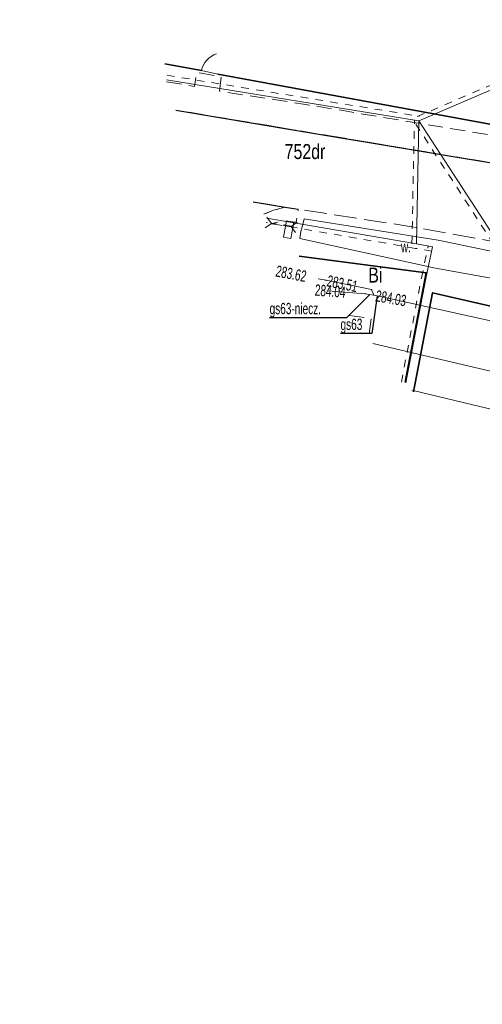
# Model space of a CAD drawing. Header units: metres. Extents: x 7428509 to 7430603, y 5527625 to 5529161.
# Tile 12 of 29: x 7430032 to 7430063, y 5527762 to 5527827. Entities that reach past the tile are written whole.
import ezdxf
from ezdxf.enums import TextEntityAlignment as Align

# ---------------------------------------------------------------- set-up
doc = ezdxf.new("R2010")
doc.units = ezdxf.units.M
doc.header["$MEASUREMENT"] = 0
for name, pattern in [('0.5_0.5', [1, 0.5, -0.5]), ('1.0_0.5', [1.5, 1, -0.5]), ('1.5_0.5', [2, 1.5, -0.5]), ('219-500', [0]), ('otkz_500', [1, 0.5, -0.5]), ('otof_500', [0])]:
    doc.linetypes.add(name, pattern=pattern)
doc.layers.get('0').update_dxf_attribs({"color": 2, "linetype": 'CONTINUOUS', "lineweight": 5})
for name, color, linetype in [('210-oznaczenie konturu użytku gruntowego', 7, 'CONTINUOUS'), ('211-numer działki ewidencyjnej', 7, 'CONTINUOUS'), ('218-Granica użytku po granicy działki', 7, 'CONTINUOUS'), ('219-działka ewidencyjna', 7, 'CONTINUOUS'), ('chodnik', 7, 'CONTINUOUS'), ('furtka', 7, 'CONTINUOUS'), ('jezdnia', 7, 'CONTINUOUS'), ('krawężnik', 7, 'CONTINUOUS'), ('ogrodzenie trwałe', 7, 'CONTINUOUS'), ('przepust', 7, 'CONTINUOUS'), ('przewód gazowy', 7, 'CONTINUOUS'), ('przewód gazowy-Atr1', 7, 'CONTINUOUS'), ('przewód kanalizacyjny', 7, 'CONTINUOUS'), ('przewód wodociągowy', 7, 'CONTINUOUS'), ('rzędna', 7, 'CONTINUOUS'), ('rzędna-Atr2', 7, 'CONTINUOUS'), ('rów przydrożny (poligon)', 7, 'CONTINUOUS'), ('rów przydrożny (poligon)-Atr17', 7, 'CONTINUOUS'), ('ściana oporowa (linia)', 7, 'CONTINUOUS')]:
    doc.layers.add(name, color=color, linetype=linetype)
doc.styles.get("Standard").update_dxf_attribs({"font": 'Working1250', "width": 0.75})
doc.linetypes.add('902-500', pattern='A,3.75,0,[1,ksztalty.shx,S=0.5,R=0,X=0,Y=0],3.75', length=7.5)
doc.linetypes.add('otdn_500_short', pattern='A,2.5,0,[21,ksztalty.shx,S=0.5,R=0,X=-1,Y=0],0.5', length=3)

# ---------------------------------------------------------------- blocks, each defined once
blk = doc.blocks.new('PW01')
at = {"linetype": 'Continuous', "lineweight": 13}
h = blk.add_hatch(color=0, dxfattribs=at)
edge = h.paths.add_edge_path()
edge.add_arc((0, 0), 0.045, 0, 360)
blk = doc.blocks.new('OK04')
at = {"color": 0, "linetype": 'Continuous', "lineweight": 0}
blk.add_arc((1.5, 0.001), 1.5, 120, 180, dxfattribs=at)
blk = doc.blocks.new('IB05')
at = {"color": 0, "linetype": 'Continuous', "lineweight": 13}
for q in [(0.354, 0.354), (0.354, -0.354)]:
    blk.add_line((0, 0), q, dxfattribs=at)

msp = doc.modelspace()

# ---------------------------------------------------------------- linework, layer by layer
at = {"layer": '218-Granica użytku po granicy działki', "color": 3, "linetype": '0.5_0.5', "lineweight": 18}
for p, q in [((7430058.632, 5527820.996), (7430069.292, 5527825.566)), ((7430041.995, 5527823.743), (7430041.995, 5527823.743)), ((7430041.995, 5527823.743), (7430041.995, 5527823.743)), ((7430041.995, 5527823.743), (7430058.798, 5527821.016)), ((7430058.28, 5527812.526), (7430058.45, 5527820.726)), ((7430058.45, 5527820.726), (7430058.45, 5527820.726)), ((7430058.45, 5527820.726), (7430058.45, 5527820.726)), ((7430064.258, 5527811.677), (7430058.498, 5527820.557)), ((7430058.498, 5527820.557), (7430058.498, 5527820.557)), ((7430058.498, 5527820.557), (7430058.498, 5527820.557)), ((7430058.632, 5527820.996), (7430058.632, 5527820.996)), ((7430058.632, 5527820.996), (7430058.632, 5527820.996)), ((7430058.798, 5527821.016), (7430058.798, 5527821.016)), ((7430058.798, 5527821.016), (7430058.798, 5527821.016)), ((7430058.529, 5527812.224), (7430048.589, 5527813.942)), ((7430048.589, 5527813.942), (7430048.589, 5527813.942)), ((7430048.589, 5527813.942), (7430048.589, 5527813.942)), ((7430058.28, 5527812.526), (7430058.28, 5527812.526)), ((7430058.28, 5527812.526), (7430058.28, 5527812.526)), ((7430059.608, 5527812.035), (7430058.528, 5527812.225)), ((7430058.528, 5527812.225), (7430058.528, 5527812.225)), ((7430058.528, 5527812.225), (7430058.528, 5527812.225)), ((7430058.529, 5527812.224), (7430058.529, 5527812.224)), ((7430058.529, 5527812.224), (7430058.529, 5527812.224)), ((7430058.917, 5527810.272), (7430059.367, 5527812.392)), ((7430059.367, 5527812.392), (7430059.367, 5527812.392)), ((7430059.367, 5527812.392), (7430059.367, 5527812.392)), ((7430059.608, 5527812.035), (7430059.608, 5527812.035)), ((7430059.608, 5527812.035), (7430059.608, 5527812.035)), ((7430057.58, 5527803.323), (7430058.915, 5527810.267)), ((7430058.915, 5527810.267), (7430058.915, 5527810.267)), ((7430058.915, 5527810.267), (7430058.915, 5527810.267)), ((7430058.917, 5527810.272), (7430058.917, 5527810.272)), ((7430058.917, 5527810.272), (7430058.917, 5527810.272)), ((7430057.58, 5527803.323), (7430057.58, 5527803.323)), ((7430057.58, 5527803.323), (7430057.58, 5527803.323))]:
    msp.add_line(p, q, dxfattribs=at)
at = {"layer": '219-działka ewidencyjna', "color": 7, "linetype": '219-500', "lineweight": 18, "flags": 128}
for points in [[(7430058.75, 5527820.72), (7430069.41, 5527825.29)], [(7430041.947, 5527823.447), (7430058.75, 5527820.72)], [(7430058.75, 5527820.72), (7430058.58, 5527812.52)], [(7430058.75, 5527820.72), (7430064.51, 5527811.84)], [(7430058.58, 5527812.52), (7430048.64, 5527814.238)], [(7430058.58, 5527812.52), (7430059.66, 5527812.33)], [(7430059.21, 5527810.21), (7430059.66, 5527812.33)], [(7430057.875, 5527803.266), (7430059.21, 5527810.21)]]:
    msp.add_lwpolyline(points, dxfattribs=at)
at = {"layer": 'chodnik', "color": 7, "linetype": '1.0_0.5', "lineweight": 18, "flags": 128}
for points in [[(7430032.19, 5528026.26), (7430034, 5528026.44), (7430037.56, 5527998.2), (7430037.79, 5527996.14), (7430038.96, 5527986.19), (7430039.76, 5527979.21), (7430040.73, 5527971.27), (7430041.93, 5527961.49), (7430042.92, 5527953.53), (7430043.18, 5527951.54), (7430043.92, 5527945.61), (7430044.65, 5527939.65), (7430045.39, 5527933.85), (7430045.91, 5527929.9), (7430045.98, 5527929.43), (7430046.57, 5527924.94), (7430047.3, 5527919.97), (7430047.88, 5527916.03), (7430048.54, 5527912.07), (7430049.23, 5527908.12), (7430049.72, 5527905.18), (7430050.17, 5527902.71), (7430050.78, 5527899.26), (7430051.36, 5527896.33), (7430051.93, 5527893.41), (7430052.54, 5527890.44), (7430053.18, 5527887.55), (7430053.62, 5527885.57), (7430053.72, 5527885.17), (7430054.32, 5527882.67), (7430055.12, 5527879.82), (7430056.22, 5527875.95), (7430057.58, 5527871.46), (7430058.24, 5527869.51), (7430058.92, 5527867.65), (7430059.99, 5527864.79), (7430060.69, 5527862.91), (7430061.9, 5527860.16), (7430062.3, 5527859.17), (7430063.14, 5527857.42), (7430064.37, 5527854.68), (7430065.45, 5527852.48), (7430066.15, 5527851.12), (7430067.34, 5527848.88), (7430068.84, 5527846.26), (7430070.36, 5527843.74), (7430071.96, 5527841.16), (7430075.68, 5527835.21), (7430077.34, 5527832.69), (7430078.49, 5527831.07), (7430079.67, 5527829.43), (7430081.51, 5527827.03), (7430083.31, 5527824.72), (7430084.11, 5527823.66), (7430084.36, 5527823.22), (7430084.71, 5527822.25), (7430084.84, 5527821.44), (7430084.83, 5527820.78), (7430084.75, 5527819.78), (7430084.62, 5527819.11), (7430084.47, 5527818.55), (7430084.2, 5527817.85), (7430084.04, 5527817.56), (7430083.83, 5527817.26), (7430083.6, 5527816.96), (7430083.11, 5527816.47), (7430082.62, 5527816.11), (7430081.73, 5527815.55), (7430081.12, 5527815.26), (7430080.37, 5527815.2), (7430079.64, 5527815.26), (7430073.7, 5527816.23), (7430050.63, 5527820.08), (7430042.585, 5527821.432)], [(7430041.961, 5527823.313), (7430043.82, 5527823), (7430043.96, 5527823.93), (7430045.59, 5527823.65), (7430045.48, 5527822.69), (7430051.07, 5527821.83), (7430073.83, 5527818.04), (7430079.75, 5527817.07), (7430080.21, 5527816.98), (7430080.94, 5527817.1), (7430081.51, 5527817.4), (7430082.05, 5527817.77), (7430082.51, 5527818.3), (7430082.79, 5527818.86), (7430083.18, 5527820.86), (7430083.14, 5527821.38), (7430083.07, 5527821.88), (7430082.94, 5527822.35), (7430080, 5527826.26), (7430078.24, 5527828.63), (7430077.02, 5527830.25), (7430076.46, 5527831.07), (7430074.93, 5527833.4), (7430069.97, 5527841.16), (7430068.38, 5527843.7), (7430067.39, 5527845.4), (7430064.96, 5527849.75), (7430063.91, 5527851.73), (7430062.73, 5527854.19), (7430061.51, 5527856.76), (7430060.61, 5527858.73), (7430060.24, 5527859.66), (7430059.46, 5527861.53), (7430058.67, 5527863.23), (7430057.87, 5527865.49), (7430056.95, 5527868.01), (7430056.2, 5527870.12), (7430055.08, 5527873.71), (7430054.55, 5527875.68), (7430053.68, 5527878.51), (7430053.2, 5527880.7), (7430052.61, 5527882.82), (7430052.03, 5527885.3), (7430051.14, 5527889.16), (7430050.49, 5527892.12), (7430049.74, 5527896.02), (7430049.05, 5527899.46), (7430048.15, 5527904.44), (7430047.73, 5527907), (7430047.1, 5527910.63), (7430046.57, 5527913.9), (7430045.83, 5527918.56), (7430044.67, 5527926.45), (7430044.32, 5527929.12), (7430043.78, 5527933.41), (7430042.64, 5527940.31), (7430042.59, 5527942.31), (7430041.45, 5527951.55), (7430041.39, 5527952.27), (7430040.28, 5527961.2), (7430039.17, 5527970.12), (7430037.97, 5527980.04), (7430036.92, 5527989.03), (7430036.11, 5527995.98), (7430032.19, 5528026.26)], [(7430048.42, 5527814.499), (7430049.08, 5527814.76), (7430049.84, 5527814.97), (7430050.72, 5527814.83), (7430050.59, 5527813.96), (7430049.72, 5527814.05), (7430049.08, 5527813.91), (7430048.965, 5527813.852)], [(7430054.105, 5527807.744), (7430055.57, 5527807.55), (7430055.407, 5527806.197)]]:
    msp.add_lwpolyline(points, dxfattribs=at)
at = {"layer": 'furtka', "color": 7, "linetype": 'otof_500', "lineweight": 18, "flags": 128}
msp.add_lwpolyline([(7430044.28, 5527824.06), (7430045.37, 5527823.83)], dxfattribs=at)
at = {"layer": 'jezdnia', "color": 7, "linetype": '1.5_0.5', "lineweight": 18, "flags": 128}
for points in [[(7430042.585, 5527821.432), (7430050.63, 5527820.08), (7430073.7, 5527816.23), (7430079.64, 5527815.26), (7430080.37, 5527815.2), (7430081.12, 5527815.26), (7430081.73, 5527815.55), (7430082.62, 5527816.11), (7430083.11, 5527816.47), (7430083.6, 5527816.96), (7430083.83, 5527817.26), (7430084.04, 5527817.56), (7430084.2, 5527817.85), (7430084.47, 5527818.55), (7430084.62, 5527819.11), (7430084.75, 5527819.78), (7430084.83, 5527820.78), (7430084.84, 5527821.44), (7430084.71, 5527822.25), (7430084.36, 5527823.22), (7430107.57, 5527800.55), (7430101.18, 5527802.89), (7430094.47, 5527805.29), (7430083.37, 5527808.99), (7430078.08, 5527810.06), (7430058.28, 5527813.66), (7430050.72, 5527814.83), (7430049.84, 5527814.97), (7430047.722, 5527815.328)], [(7430047.722, 5527815.328), (7430049.84, 5527814.97), (7430049.08, 5527814.76), (7430048.42, 5527814.499)]]:
    msp.add_lwpolyline(points, dxfattribs=at)
at = {"layer": 'krawężnik', "color": 7, "linetype": 'Continuous', "lineweight": 25, "flags": 128}
for points in [[(7430042.585, 5527821.432), (7430050.63, 5527820.08), (7430073.7, 5527816.23), (7430079.64, 5527815.26)], [(7430047.722, 5527815.328), (7430049.84, 5527814.97), (7430050.72, 5527814.83)]]:
    msp.add_lwpolyline(points, dxfattribs=at)
at = {"layer": 'ogrodzenie trwałe', "color": 7, "linetype": '902-500', "lineweight": 35, "flags": 128}
for points in [[(7430044.28, 5527824.06), (7430041.841, 5527824.513)], [(7430045.37, 5527823.83), (7430071.56, 5527819), (7430073.5, 5527819.15), (7430074.97, 5527819.91), (7430075.89, 5527820.92), (7430076.56, 5527822.63), (7430076.41, 5527824.75)], [(7430057.831, 5527803.318), (7430059.24, 5527810.59), (7430050.773, 5527811.703)], [(7430058.379, 5527802.666), (7430059.66, 5527809.27), (7430078.12, 5527805.02)]]:
    msp.add_lwpolyline(points, dxfattribs=at)
at = {"layer": 'przepust', "color": 7, "linetype": 'otkz_500', "lineweight": 35, "flags": 128}
msp.add_lwpolyline([(7430050.24, 5527813.68), (7430048.934, 5527813.889)], dxfattribs=at)
at = {"layer": 'przewód gazowy', "color": 52, "linetype": 'Continuous', "lineweight": 18, "flags": 128}
for points in [[(7430052.038, 5527810.201), (7430052.57, 5527810.1), (7430055.6, 5527809.48), (7430055.74, 5527809.11)], [(7430052.719, 5527809.391), (7430055.18, 5527809.2)], [(7430055.74, 5527809.11), (7430055.18, 5527809.2)], [(7430056.2, 5527809.03), (7430055.74, 5527809.11)], [(7430212.89, 5527762.51), (7430187.84, 5527761.9), (7430167.96, 5527765.73), (7430156.37, 5527770.54), (7430143.45, 5527776.14), (7430131.07, 5527782.08), (7430117.28, 5527786.49), (7430105.22, 5527790.41), (7430081.15, 5527797.57), (7430073.95, 5527805.09), (7430056.2, 5527809.03)]]:
    msp.add_lwpolyline(points, dxfattribs=at)
at = {"layer": 'przewód gazowy-Atr1', "color": 40, "flags": 128}
for points in [[(7430055.49, 5527809.16), (7430053.93, 5527807.61), (7430048.814, 5527807.61)], [(7430055.98, 5527809.07), (7430055.61, 5527806.56), (7430053.533, 5527806.56)]]:
    msp.add_lwpolyline(points, dxfattribs=at)
at = {"layer": 'przewód kanalizacyjny', "color": 34, "linetype": 'Continuous', "lineweight": 18, "flags": 128}
msp.add_lwpolyline([(7430074.02, 5527803.5), (7430070.09, 5527799.95), (7430058.287, 5527802.776)], dxfattribs=at)
at = {"layer": 'przewód wodociągowy', "color": 5, "linetype": 'Continuous', "lineweight": 18, "flags": 128}
msp.add_lwpolyline([(7430147.22, 5527771.96), (7430142.17, 5527774.28), (7430139.39, 5527777.49), (7430136.4, 5527780.95), (7430134.87, 5527781.45), (7430110.53, 5527790.53), (7430108.14, 5527791.27), (7430086.78, 5527797.47), (7430076.52, 5527800.98), (7430055.673, 5527805.881)], dxfattribs=at)
at = {"layer": 'rów przydrożny (poligon)', "color": 7, "linetype": 'Continuous', "lineweight": 18, "flags": 128}
msp.add_lwpolyline([(7430063.91, 5527810.17), (7430059.85, 5527810.9), (7430050.82, 5527812.89), (7430050.89, 5527813.35), (7430051.04, 5527813.9), (7430051.12, 5527814.18), (7430060.03, 5527812.78), (7430064.39, 5527811.86), (7430064.3, 5527811.59), (7430064.1, 5527810.93)], close=True, dxfattribs=at)
at = {"layer": 'ściana oporowa (linia)', "color": 0, "linetype": 'otdn_500_short', "lineweight": 18}
for p, q in [((7430049.944, 5527814.056), (7430049.744, 5527812.976)), ((7430049.944, 5527814.056), (7430050.19, 5527814.01)), ((7430049.744, 5527812.976), (7430049.99, 5527812.93))]:
    msp.add_line(p, q, dxfattribs=at)
at = {"layer": 'ściana oporowa (linia)', "color": 0, "lineweight": 18}
for p, q in [((7430050.436, 5527813.964), (7430050.19, 5527814.01)), ((7430050.436, 5527813.964), (7430050.236, 5527812.884)), ((7430050.236, 5527812.884), (7430049.99, 5527812.93))]:
    msp.add_line(p, q, dxfattribs=at)

# ---------------------------------------------------------------- block references
at = {"layer": 'furtka', "color": 7, "linetype": 'Continuous', "lineweight": 18, "rotation": 348.085}
msp.add_blockref('OK04', (7430044.28, 5527824.06), dxfattribs=at)
at = {"layer": 'przepust', "color": 7, "linetype": 'Continuous', "lineweight": 35}
for p, rotation in [((7430048.934, 5527813.889), 170.9080000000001), ((7430050.24, 5527813.68), 350.9080000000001)]:
    msp.add_blockref('IB05', p, dxfattribs=dict(at, rotation=rotation))
at = {"layer": 'rzędna', "color": 52, "linetype": 'Continuous', "lineweight": 18}
for p in [(7430052.57, 5527810.1), (7430055.18, 5527809.2), (7430055.6, 5527809.48), (7430055.74, 5527809.11)]:
    msp.add_blockref('PW01', p, dxfattribs=at)

# ---------------------------------------------------------------- texts
at = {"layer": '210-oznaczenie konturu użytku gruntowego', "color": 3, "linetype": 'Continuous', "lineweight": 18, "width": 0.79}
for s, p in [('dr', (7430051.58, 5527818.17)), ('Bi', (7430055.38, 5527809.95))]:
    msp.add_text(s, height=1, dxfattribs=at).set_placement(p)
at = {"layer": '211-numer działki ewidencyjnej', "color": 7, "linetype": 'Continuous', "lineweight": 18, "width": 0.79}
msp.add_text('752', height=1, dxfattribs=at).set_placement((7430051.58, 5527818.17), align=Align.RIGHT)
at = {"layer": 'przewód gazowy-Atr1', "color": 40, "width": 0.667}
for s, p in [('gs63-niecz.', (7430048.814, 5527807.618)), ('gs63', (7430053.533, 5527806.568))]:
    msp.add_text(s, height=0.75, dxfattribs=at).set_placement(p, align=Align.BOTTOM_LEFT)
at = {"layer": 'rzędna-Atr2', "color": 52, "width": 0.667}
for s, rotation, p in [('283.62', 349.244, (7430049.24, 5527810.73)), ('283.51', 348.436, (7430052.65, 5527810.08)), ('284.04', 355.566, (7430051.83, 5527809.46)), ('284.03', 350.134, (7430055.88, 5527809.08))]:
    msp.add_text(s, height=0.75, rotation=rotation, dxfattribs=at).set_placement(p, align=Align.MIDDLE_LEFT)
at = {"layer": 'rów przydrożny (poligon)-Atr17', "color": 7, "width": 0.667}
msp.add_text('w.', height=0.75, dxfattribs=at).set_placement((7430057.55, 5527811.95))

doc.saveas('drawing.dxf')
